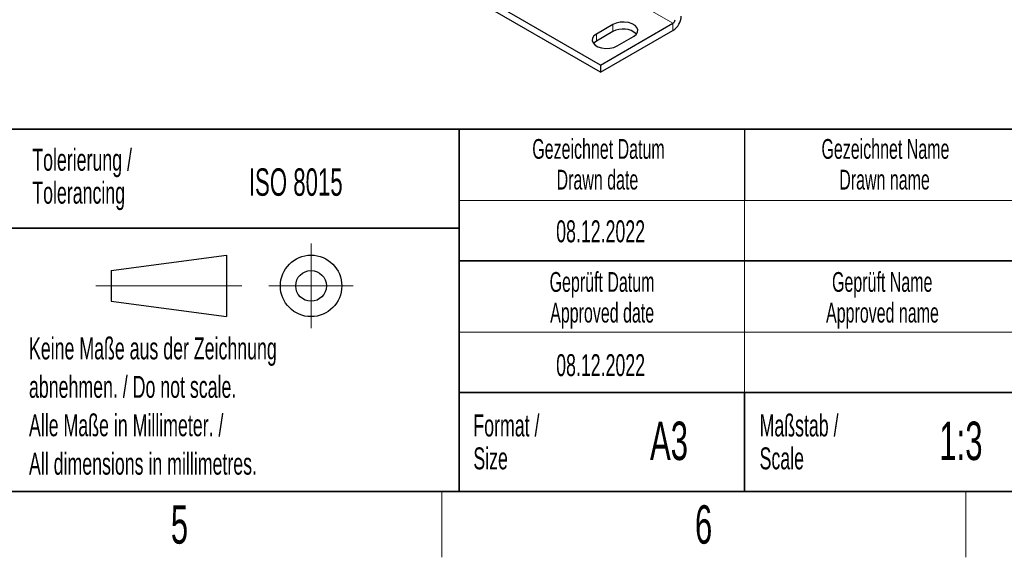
# Model space of a CAD drawing. Header units: millimetres. Extents: x 5 to 418, y 2 to 292.
# Tile 24 of 51: x 226 to 316, y 6 to 55. Entities that reach past the tile are written whole.
import ezdxf

# ---------------------------------------------------------------- set-up
doc = ezdxf.new("R2010")
doc.units = ezdxf.units.MM
doc.layers.add('SLD-0', color=7, linetype='Continuous')
doc.styles.add('SLDTEXTSTYLE0', font='TXT', dxfattribs={"width": 0.605})

msp = doc.modelspace()

# ---------------------------------------------------------------- linework, layer by layer
at = {"color": 7, "linetype": 'Continuous', "lineweight": 18}
for p, q in [((285.8106, 54.6504), (230.9391, 86.327)), ((280.3423, 54.5415), (280.3423, 53.8883)), ((285.8106, 53.9972), (285.8106, 54.6504)), ((278.8338, 53.6707), (278.8338, 53.0175))]:
    msp.add_line(p, q, dxfattribs=at)
at = {"color": 7, "linetype": 'Continuous', "lineweight": 25}
for p, q in [((279.2109, 50.8405), (224.3394, 82.5171)), ((279.2109, 50.1872), (224.3394, 81.8639)), ((280.3423, 54.5415), (278.8338, 53.6707)), ((280.3423, 53.8883), (278.8338, 53.0175)), ((279.2109, 50.8405), (285.8106, 54.6504)), ((279.2109, 50.1872), (285.8106, 53.9972)), ((280.7194, 52.5822), (282.2279, 53.453)), ((279.2109, 50.8405), (279.2109, 50.1872))]:
    msp.add_line(p, q, dxfattribs=at)
at = {"color": 7, "linetype": 'Continuous', "lineweight": 25, "flags": 128}
for points in [[(282.2279, 53.453), (282.4554, 53.6284), (282.588, 53.8336), (282.6151, 54.0522), (282.5344, 54.2662), (282.3525, 54.4585), (282.0842, 54.6134), (281.7511, 54.7184), (281.3802, 54.765), (281.0017, 54.7494), (280.6461, 54.6728), (280.3423, 54.5415)], [(278.8338, 53.6707), (278.6064, 53.4953), (278.4738, 53.29), (278.4467, 53.0715), (278.5274, 52.8574), (278.7092, 52.6651), (278.9776, 52.5102), (279.3107, 52.4052), (279.6815, 52.3587), (280.06, 52.3743), (280.4156, 52.4509), (280.7194, 52.5822)], [(278.8338, 53.0175), (278.6064, 52.8421), (278.5693, 52.7998)]]:
    msp.add_lwpolyline(points, dxfattribs=at)
at = {"color": 7, "linetype": 'Continuous', "lineweight": 25}
for centre, radius, start, end in [((284.9273, 55.3781), 1.6393, 302.605478, 357.394522), ((285.5898, 54.9956), 0.4098, 302.605478, 357.394522), ((281.2626, 52.2506), 1.8786, 49.106312, 119.333177)]:
    msp.add_arc(centre, radius, start, end, dxfattribs=at)
at = {"layer": 'SLD-0', "lineweight": 35}
for p, q in [((225.6167, 45), (266.3305, 45)), ((266.3305, 12), (266.3305, 45)), ((266.3305, 45), (266.3305, 12)), ((318, 45), (266.3305, 45)), ((225.6167, 36), (266.3305, 36)), ((266.3305, 33), (318, 33)), ((266.3305, 21), (318, 21)), ((292.3305, 21), (292.3305, 12)), ((26, 12), (408, 12)), ((225.6167, 12), (266.3305, 12)), ((266.3305, 12), (318, 12))]:
    msp.add_line(p, q, dxfattribs=at)
at = {"layer": 'SLD-0'}
msp.add_line((292.3305, 45), (292.3305, 38.5), dxfattribs=at)
at = {"layer": 'SLD-0', "lineweight": 18}
for p, q in [((266.3305, 38.5), (318, 38.5)), ((292.3305, 38.5), (292.3305, 33)), ((252.8396, 34.5746), (252.8396, 26.8746)), ((292.3305, 33), (292.3305, 26.5)), ((233.2396, 30.7246), (246.5396, 30.7246)), ((248.9896, 30.7246), (256.6896, 30.7246)), ((266.3305, 26.5), (318, 26.5)), ((292.3305, 26.5), (292.3305, 21)), ((264.75, 6), (264.75, 12)), ((312.5, 6), (312.5, 12))]:
    msp.add_line(p, q, dxfattribs=at)
at = {"layer": 'SLD-0', "lineweight": 25}
for p, q in [((234.6396, 32.1246), (245.1396, 33.5246)), ((245.1396, 33.5246), (245.1396, 27.9246)), ((234.6396, 32.1246), (234.6396, 29.3246)), ((234.6396, 29.3246), (245.1396, 27.9246))]:
    msp.add_line(p, q, dxfattribs=at)
for radius in [2.8, 1.4]:
    msp.add_circle((252.8396, 30.7246), radius, dxfattribs=at)

# ---------------------------------------------------------------- texts
at = {"layer": 'SLD-0', "style": 'SLDTEXTSTYLE0'}
for s, insert, char_height, attachment_point in [('Gezeichnet Datum', (279.0254, 44.1039), 1.8, 2), ('Gezeichnet Name', (305.1708, 44.1039), 1.8, 2), ('Tolerierung /', (227.4391, 43.2172), 2, 1), ('ISO 8015', (247.1716, 41.4342), 2.5, 1), ('Drawn date', (278.9303, 41.3039), 1.8, 2), ('Drawn name', (305.0871, 41.3039), 1.8, 2), ('Tolerancing', (227.4391, 40.2172), 2, 1), ('08.12.2022', (279.2203, 36.699), 2, 2), ('Geprüft Datum', (279.3494, 31.9851), 1.8, 2), ('Geprüft Name', (304.8762, 31.9851), 1.8, 2), ('Approved date', (279.362, 29.1851), 1.8, 2), ('Approved name', (304.9003, 29.1851), 1.8, 2), ('Keine Maße aus der Zeichnung', (227.1404, 26.0307), 2, 1), ('08.12.2022', (279.2203, 24.5049), 2, 2), ('abnehmen. / Do not scale.', (227.1404, 22.5307), 2, 1), ('Alle Maße in Millimeter. /', (227.1404, 19.0307), 2, 1), ('Format /', (267.6251, 19.0116), 2, 1), ('Maßstab /', (293.7029, 19.0116), 2, 1), ('A3', (285.4515, 18.3609), 3.5, 2), ('1:3', (312.0485, 18.3609), 3.5, 2), ('Scale', (293.7029, 16.0116), 2, 1), ('All dimensions in millimetres.', (227.1404, 15.5307), 2, 1), ('Size', (267.6251, 16.0116), 2, 1), ('6', (288.6027, 10.743), 3.5, 2), ('5', (240.8527, 10.743), 3.5, 2)]:
    msp.add_mtext(s, dxfattribs=dict(at, insert=insert, char_height=char_height, attachment_point=attachment_point))

doc.saveas('drawing.dxf')
